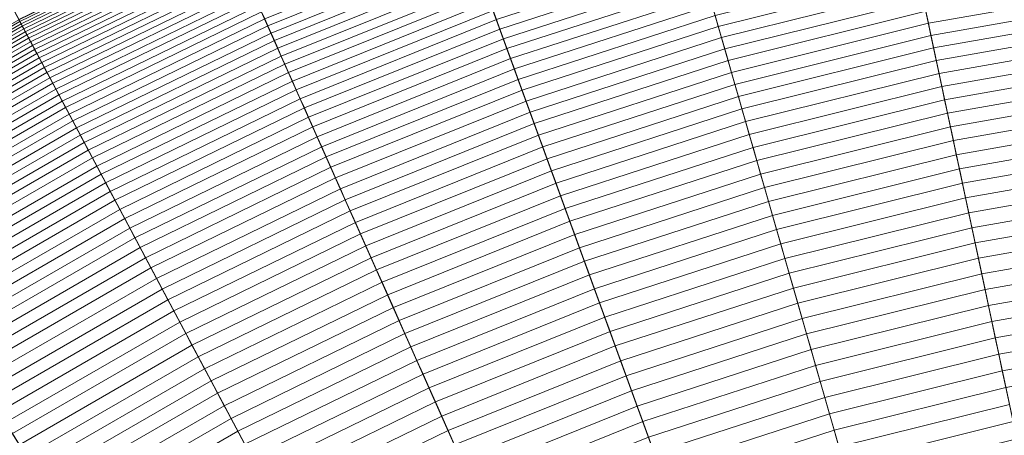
# Model space of a CAD drawing. Header units: centimetres. Extents: x -21.9 to 23.1, y -23 to 22.
# Tile 140 of 191: x -8.9 to -2.7, y 14.8 to 17.4. Entities that reach past the tile are written whole.
import ezdxf

# ---------------------------------------------------------------- set-up
doc = ezdxf.new("R2010")
doc.units = ezdxf.units.CM
doc.header["$LTSCALE"] = 2.54
doc.layers.add('Lucido design-1', color=7, linetype='Continuous')

# ---------------------------------------------------------------- blocks, each defined once
blk = doc.blocks.new('Gruppo-2-1')
at = {"color": 5, "linetype": 'Continuous', "lineweight": 9}
for points in [[(-2.5472, 21.7611, -1001.3271), (-4.0932, 21.4885, -1001.3271), (-1.933, 11.3256, -1001.3271), (-1.1012, 11.4722, -1001.3271)], [(-4.0932, 21.4885, -1001.3271), (-5.6163, 21.1088, -1001.3271), (-2.7524, 11.1213, -1001.3271), (-1.933, 11.3256, -1001.3271)], [(-0.809, 9.3927, -940.4271), (-1.4964, 9.2715, -940.4271), (-4.0127, 21.11, -940.4271), (-2.4934, 21.3779, -940.4271)], [(-2.4934, 21.3779, -1001.3271), (-4.0127, 21.11, -1001.3271), (-1.933, 11.3256, -1001.3271), (-1.1012, 11.4722, -1001.3271)], [(-0.809, 9.3927, -940.4271), (-1.4964, 9.2715, -940.4271), (-4.0127, 21.11, -940.4271), (-2.4934, 21.3779, -940.4271)], [(-5.6163, 21.1088, -1001.3271), (-7.1093, 20.6237, -1001.3271), (-3.5557, 10.8603, -1001.3271), (-2.7524, 11.1213, -1001.3271)], [(-1.4964, 9.2715, -940.4271), (-2.1736, 9.1026, -940.4271), (-5.5096, 20.7367, -940.4271), (-4.0127, 21.11, -940.4271)], [(-4.0127, 21.11, -1001.3271), (-5.5096, 20.7367, -1001.3271), (-2.7524, 11.1213, -1001.3271), (-1.933, 11.3256, -1001.3271)], [(-1.4964, 9.2715, -940.4271), (-2.1736, 9.1026, -940.4271), (-5.5096, 20.7367, -940.4271), (-4.0127, 21.11, -940.4271)], [(-1.1012, 11.4722, -1010.9271), (-1.933, 11.3256, -1010.9271), (-3.9271, 20.7072, -1010.9271), (-2.4361, 20.9701, -1010.9271)], [(-2.1736, 9.1026, -940.4271), (-2.8374, 8.8869, -940.4271), (-6.9769, 20.26, -940.4271), (-5.5096, 20.7367, -940.4271)], [(-5.5096, 20.7367, -1001.3271), (-6.9769, 20.26, -1001.3271), (-3.5557, 10.8603, -1001.3271), (-2.7524, 11.1213, -1001.3271)], [(-2.1736, 9.1026, -940.4271), (-2.8374, 8.8869, -940.4271), (-6.9769, 20.26, -940.4271), (-5.5096, 20.7367, -940.4271)], [(-1.933, 11.3256, -1010.9271), (-2.7524, 11.1213, -1010.9271), (-5.3962, 20.3409, -1010.9271), (-3.9271, 20.7072, -1010.9271)], [(-7.1093, 20.6237, -1001.3271), (-8.5647, 20.0356, -1001.3271), (-4.3388, 10.5439, -1001.3271), (-3.5557, 10.8603, -1001.3271)], [(-2.7524, 11.1213, -1010.9271), (-3.5557, 10.8603, -1010.9271), (-6.8361, 19.8731, -1010.9271), (-5.3962, 20.3409, -1010.9271)], [(-2.8374, 8.8869, -940.4271), (-3.4846, 8.6255, -940.4271), (-8.4073, 19.6821, -940.4271), (-6.9769, 20.26, -940.4271)], [(-6.9769, 20.26, -1001.3271), (-8.4073, 19.6821, -1001.3271), (-4.3388, 10.5439, -1001.3271), (-3.5557, 10.8603, -1001.3271)], [(-2.8374, 8.8869, -940.4271), (-3.4846, 8.6255, -940.4271), (-8.4073, 19.6821, -940.4271), (-6.9769, 20.26, -940.4271)], [(-8.5647, 20.0356, -1001.3271), (-9.9757, 19.3475, -1001.3271), (-5.0978, 10.1737, -1001.3271), (-4.3388, 10.5439, -1001.3271)], [(-3.5557, 10.8603, -1010.9271), (-4.3388, 10.5439, -1010.9271), (-8.2399, 19.3059, -1010.9271), (-6.8361, 19.8731, -1010.9271)], [(-3.4846, 8.6255, -940.4271), (-4.112, 8.3195, -940.4271), (-9.794, 19.0058, -940.4271), (-8.4073, 19.6821, -940.4271)], [(-8.4073, 19.6821, -1001.3271), (-9.794, 19.0058, -1001.3271), (-5.0978, 10.1737, -1001.3271), (-4.3388, 10.5439, -1001.3271)], [(-3.4846, 8.6255, -940.4271), (-4.112, 8.3195, -940.4271), (-9.794, 19.0058, -940.4271), (-8.4073, 19.6821, -940.4271)], [(-9.9757, 19.3475, -1001.3271), (-11.3351, 18.5626, -1001.3271), (-5.8293, 9.7514, -1001.3271), (-5.0978, 10.1737, -1001.3271)], [(-4.3388, 10.5439, -1010.9271), (-5.0978, 10.1737, -1010.9271), (-9.6007, 18.6422, -1010.9271), (-8.2399, 19.3059, -1010.9271)], [(-4.112, 8.3195, -940.4271), (-4.7164, 7.9705, -940.4271), (-11.13, 18.2344, -940.4271), (-9.794, 19.0058, -940.4271)], [(-9.794, 19.0058, -1001.3271), (-11.13, 18.2344, -1001.3271), (-5.8293, 9.7514, -1001.3271), (-5.0978, 10.1737, -1001.3271)], [(-4.112, 8.3195, -940.4271), (-4.7164, 7.9705, -940.4271), (-11.13, 18.2344, -940.4271), (-9.794, 19.0058, -940.4271)], [(-5.0978, 10.1737, -1010.9271), (-5.8293, 9.7514, -1010.9271), (-10.9118, 17.8852, -1010.9271), (-9.6007, 18.6422, -1010.9271)], [(-11.3351, 18.5626, -1001.3271), (-12.6365, 17.6848, -1001.3271), (-6.5294, 9.2791, -1001.3271), (-5.8293, 9.7514, -1001.3271)], [(-4.7164, 7.9705, -940.4271), (-5.2951, 7.5802, -940.4271), (-12.409, 17.3717, -940.4271), (-11.13, 18.2344, -940.4271)], [(-11.13, 18.2344, -1001.3271), (-12.409, 17.3717, -1001.3271), (-6.5294, 9.2791, -1001.3271), (-5.8293, 9.7514, -1001.3271)], [(-4.7164, 7.9705, -940.4271), (-5.2951, 7.5802, -940.4271), (-12.409, 17.3717, -940.4271), (-11.13, 18.2344, -940.4271)], [(-7.6702, 18.0265, -924.0001), (-8.9432, 17.4056, -924.0001), (-8.943, 17.4053, -924.0271), (-7.6701, 18.0262, -924.0271)], [(-7.6701, 18.0262, -924.0271), (-8.943, 17.4053, -924.0271), (-8.9364, 17.393, -924.1714), (-7.6644, 18.0134, -924.1714)], [(-7.6644, 18.0134, -924.1714), (-8.9364, 17.393, -924.1714), (-8.9291, 17.3792, -924.3156), (-7.658, 17.9991, -924.3156)], [(-7.658, 17.9991, -924.3156), (-8.9291, 17.3792, -924.3156), (-8.921, 17.364, -924.4596), (-7.651, 17.9834, -924.4596)], [(-7.651, 17.9834, -924.4596), (-8.921, 17.364, -924.4596), (-8.9122, 17.3474, -924.6034), (-7.6434, 17.9662, -924.6034)], [(-7.6434, 17.9662, -924.6034), (-8.9122, 17.3474, -924.6034), (-8.9026, 17.3294, -924.747), (-7.6351, 17.9476, -924.747)], [(-7.6351, 17.9476, -924.747), (-8.9026, 17.3294, -924.747), (-8.8923, 17.31, -924.8904), (-7.6262, 17.9275, -924.8904)], [(-7.6262, 17.9275, -924.8904), (-8.8923, 17.31, -924.8904), (-8.8812, 17.2892, -925.0335), (-7.6166, 17.906, -925.0335)], [(-7.6166, 17.906, -925.0335), (-8.8812, 17.2892, -925.0335), (-8.8694, 17.267, -925.1763), (-7.6063, 17.883, -925.1763)], [(-6.1268, 17.9243, -927.1379), (-7.3963, 17.4114, -927.1379), (-7.3766, 17.3671, -927.2746), (-6.1102, 17.8788, -927.2746)], [(-5.8293, 9.7514, -1010.9271), (-6.5294, 9.2791, -1010.9271), (-12.167, 17.0386, -1010.9271), (-10.9118, 17.8852, -1010.9271)], [(-7.6063, 17.883, -925.1763), (-8.8694, 17.267, -925.1763), (-8.8569, 17.2434, -925.3188), (-7.5955, 17.8586, -925.3188)], [(-7.5955, 17.8586, -925.3188), (-8.8569, 17.2434, -925.3188), (-8.8436, 17.2184, -925.4611), (-7.584, 17.8327, -925.4611)], [(-6.1102, 17.8788, -927.2746), (-7.3766, 17.3671, -927.2746), (-7.3563, 17.3215, -927.4107), (-6.0931, 17.8319, -927.4107)], [(-7.584, 17.8327, -925.4611), (-8.8436, 17.2184, -925.4611), (-8.8296, 17.192, -925.603), (-7.5718, 17.8054, -925.603)], [(-7.5718, 17.8054, -925.603), (-8.8296, 17.192, -925.603), (-8.8148, 17.1642, -925.7446), (-7.559, 17.7767, -925.7446)], [(-6.0931, 17.8319, -927.4107), (-7.3563, 17.3215, -927.4107), (-7.3354, 17.2745, -927.5463), (-6.0755, 17.7835, -927.5463)], [(-6.0755, 17.7835, -927.5463), (-7.3354, 17.2745, -927.5463), (-7.3139, 17.2262, -927.6814), (-6.0574, 17.7338, -927.6814)], [(-4.6725, 17.8173, -928.4784), (-5.9382, 17.4061, -928.4784), (-5.9165, 17.3467, -928.609), (-4.6551, 17.7565, -928.609)], [(-7.559, 17.7767, -925.7446), (-8.8148, 17.1642, -925.7446), (-8.7993, 17.1351, -925.8858), (-7.5456, 17.7466, -925.8858)], [(-7.5456, 17.7466, -925.8858), (-8.7993, 17.1351, -925.8858), (-8.7831, 17.1045, -926.0266), (-7.5315, 17.715, -926.0266)], [(-6.0574, 17.7338, -927.6814), (-7.3139, 17.2262, -927.6814), (-7.2917, 17.1764, -927.8158), (-6.0388, 17.6826, -927.8158)], [(-4.6551, 17.7565, -928.609), (-5.9165, 17.3467, -928.609), (-5.8944, 17.2859, -928.7388), (-4.6373, 17.6944, -928.7388)], [(-3.2979, 17.7471, -929.2506), (-4.562, 17.4319, -929.2506), (-4.5422, 17.363, -929.3766), (-3.283, 17.6769, -929.3766)], [(-12.6365, 17.6848, -1001.3271), (-13.8735, 16.7183, -1001.3271), (-7.195, 8.7591, -1001.3271), (-6.5294, 9.2791, -1001.3271)], [(-7.5315, 17.715, -926.0266), (-8.7831, 17.1045, -926.0266), (-8.7661, 17.0726, -926.1671), (-7.5168, 17.682, -926.1671)], [(-7.5168, 17.682, -926.1671), (-8.7661, 17.0726, -926.1671), (-8.7484, 17.0394, -926.3071), (-7.5015, 17.6475, -926.3071)], [(-6.0388, 17.6826, -927.8158), (-7.2917, 17.1764, -927.8158), (-7.269, 17.1253, -927.9496), (-6.0197, 17.6301, -927.9496)], [(-4.6373, 17.6944, -928.7388), (-5.8944, 17.2859, -928.7388), (-5.8718, 17.2237, -928.8678), (-4.619, 17.6308, -928.8678)], [(-3.283, 17.6769, -929.3766), (-4.5422, 17.363, -929.3766), (-4.5221, 17.2926, -929.5018), (-3.2678, 17.6054, -929.5018)], [(-1.9738, 17.6808, -929.7498), (-3.2365, 17.4582, -929.7498), (-3.2204, 17.3826, -929.8726), (-1.963, 17.6043, -929.8726)], [(-7.5015, 17.6475, -926.3071), (-8.7484, 17.0394, -926.3071), (-8.73, 17.0047, -926.4468), (-7.4855, 17.6117, -926.4468)], [(-7.4855, 17.6117, -926.4468), (-8.73, 17.0047, -926.4468), (-8.7108, 16.9687, -926.5859), (-7.4689, 17.5744, -926.5859)], [(-6.0197, 17.6301, -927.9496), (-7.269, 17.1253, -927.9496), (-7.2457, 17.0729, -928.0828), (-6.0001, 17.5762, -928.0828)], [(-4.619, 17.6308, -928.8678), (-5.8718, 17.2237, -928.8678), (-5.8487, 17.1603, -928.9962), (-4.6004, 17.5659, -928.9962)], [(-3.2678, 17.6054, -929.5018), (-4.5221, 17.2926, -929.5018), (-4.5015, 17.221, -929.6263), (-3.2523, 17.5324, -929.6263)], [(-1.963, 17.6043, -929.8726), (-3.2204, 17.3826, -929.8726), (-3.2041, 17.3057, -929.9944), (-1.9521, 17.5264, -929.9944)], [(-7.4689, 17.5744, -926.5859), (-8.7108, 16.9687, -926.5859), (-8.691, 16.9313, -926.7247), (-7.4517, 17.5357, -926.7247)], [(-7.4517, 17.5357, -926.7247), (-8.691, 16.9313, -926.7247), (-8.6704, 16.8926, -926.8629), (-7.4339, 17.4957, -926.8629)], [(-6.0001, 17.5762, -928.0828), (-7.2457, 17.0729, -928.0828), (-7.2217, 17.0191, -928.2153), (-5.9799, 17.5208, -928.2153)], [(-4.6004, 17.5659, -928.9962), (-5.8487, 17.1603, -928.9962), (-5.8251, 17.0955, -929.1238), (-4.5814, 17.4996, -929.1238)], [(-3.2523, 17.5324, -929.6263), (-4.5015, 17.221, -929.6263), (-4.4806, 17.148, -929.7498), (-3.2365, 17.4582, -929.7498)], [(-7.4339, 17.4957, -926.8629), (-8.6704, 16.8926, -926.8629), (-8.6491, 16.8525, -927.0006), (-7.4154, 17.4542, -927.0006)], [(-5.9799, 17.5208, -928.2153), (-7.2217, 17.0191, -928.2153), (-7.1972, 16.964, -928.3472), (-5.9593, 17.4641, -928.3472)], [(-4.5814, 17.4996, -929.1238), (-5.8251, 17.0955, -929.1238), (-5.801, 17.0294, -929.2506), (-4.562, 17.4319, -929.2506)], [(-1.9521, 17.5264, -929.9944), (-3.2041, 17.3057, -929.9944), (-3.1874, 17.2275, -930.1154), (-1.941, 17.4472, -930.1154)], [(-7.4154, 17.4542, -927.0006), (-8.6491, 16.8525, -927.0006), (-8.627, 16.8111, -927.1379), (-7.3963, 17.4114, -927.1379)], [(-7.3963, 17.4114, -927.1379), (-8.627, 16.8111, -927.1379), (-8.6043, 16.7684, -927.2746), (-7.3766, 17.3671, -927.2746)], [(-5.9593, 17.4641, -928.3472), (-7.1972, 16.964, -928.3472), (-7.172, 16.9076, -928.4784), (-5.9382, 17.4061, -928.4784)], [(-4.562, 17.4319, -929.2506), (-5.801, 17.0294, -929.2506), (-5.7765, 16.9619, -929.3766), (-4.5422, 17.363, -929.3766)], [(-3.2365, 17.4582, -929.7498), (-4.4806, 17.148, -929.7498), (-4.4593, 17.0737, -929.8726), (-3.2204, 17.3826, -929.8726)], [(-1.941, 17.4472, -930.1154), (-3.1874, 17.2275, -930.1154), (-3.1705, 17.1479, -930.2355), (-1.9296, 17.3667, -930.2355)], [(-5.2951, 7.5802, -940.4271), (-5.8451, 7.1504, -940.4271), (-13.6248, 16.4219, -940.4271), (-12.409, 17.3717, -940.4271)], [(-12.409, 17.3717, -1001.3271), (-13.6248, 16.4219, -1001.3271), (-7.195, 8.7591, -1001.3271), (-6.5294, 9.2791, -1001.3271)], [(-5.2951, 7.5802, -940.4271), (-5.8451, 7.1504, -940.4271), (-13.6248, 16.4219, -940.4271), (-12.409, 17.3717, -940.4271)], [(-8.943, 17.4053, -924.0271), (-10.1695, 16.6972, -924.0271), (-10.1621, 16.6853, -924.1714), (-8.9364, 17.393, -924.1714)], [(-8.9364, 17.393, -924.1714), (-10.1621, 16.6853, -924.1714), (-10.1538, 16.6721, -924.3156), (-8.9291, 17.3792, -924.3156)], [(-8.9291, 17.3792, -924.3156), (-10.1538, 16.6721, -924.3156), (-10.1447, 16.6575, -924.4596), (-8.921, 17.364, -924.4596)], [(-8.921, 17.364, -924.4596), (-10.1447, 16.6575, -924.4596), (-10.1347, 16.6416, -924.6034), (-8.9122, 17.3474, -924.6034)], [(-8.9122, 17.3474, -924.6034), (-10.1347, 16.6416, -924.6034), (-10.1239, 16.6243, -924.747), (-8.9026, 17.3294, -924.747)], [(-7.3766, 17.3671, -927.2746), (-8.6043, 16.7684, -927.2746), (-8.5809, 16.7243, -927.4107), (-7.3563, 17.3215, -927.4107)], [(-5.9382, 17.4061, -928.4784), (-7.172, 16.9076, -928.4784), (-7.1463, 16.8498, -928.609), (-5.9165, 17.3467, -928.609)], [(-5.9165, 17.3467, -928.609), (-7.1463, 16.8498, -928.609), (-7.12, 16.7907, -928.7388), (-5.8944, 17.2859, -928.7388)], [(-4.5422, 17.363, -929.3766), (-5.7765, 16.9619, -929.3766), (-5.7515, 16.8932, -929.5018), (-4.5221, 17.2926, -929.5018)], [(-3.2204, 17.3826, -929.8726), (-4.4593, 17.0737, -929.8726), (-4.4376, 16.9981, -929.9944), (-3.2041, 17.3057, -929.9944)], [(-1.9296, 17.3667, -930.2355), (-3.1705, 17.1479, -930.2355), (-3.1534, 17.0671, -930.3547), (-1.9181, 17.2849, -930.3547)], [(-8.9026, 17.3294, -924.747), (-10.1239, 16.6243, -924.747), (-10.1123, 16.6056, -924.8904), (-8.8923, 17.31, -924.8904)], [(-8.8923, 17.31, -924.8904), (-10.1123, 16.6056, -924.8904), (-10.0998, 16.5857, -925.0335), (-8.8812, 17.2892, -925.0335)], [(-8.8812, 17.2892, -925.0335), (-10.0998, 16.5857, -925.0335), (-10.0865, 16.5643, -925.1763), (-8.8694, 17.267, -925.1763)], [(-7.3563, 17.3215, -927.4107), (-8.5809, 16.7243, -927.4107), (-8.5567, 16.6789, -927.5463), (-7.3354, 17.2745, -927.5463)], [(-5.8944, 17.2859, -928.7388), (-7.12, 16.7907, -928.7388), (-7.0931, 16.7303, -928.8678), (-5.8718, 17.2237, -928.8678)], [(-4.5221, 17.2926, -929.5018), (-5.7515, 16.8932, -929.5018), (-5.726, 16.8231, -929.6263), (-4.5015, 17.221, -929.6263)], [(-3.2041, 17.3057, -929.9944), (-4.4376, 16.9981, -929.9944), (-4.4156, 16.9212, -930.1154), (-3.1874, 17.2275, -930.1154)], [(-1.9181, 17.2849, -930.3547), (-3.1534, 17.0671, -930.3547), (-3.1359, 16.985, -930.4729), (-1.9065, 17.2017, -930.4729)], [(-8.8694, 17.267, -925.1763), (-10.0865, 16.5643, -925.1763), (-10.0723, 16.5417, -925.3188), (-8.8569, 17.2434, -925.3188)], [(-8.8569, 17.2434, -925.3188), (-10.0723, 16.5417, -925.3188), (-10.0573, 16.5176, -925.4611), (-8.8436, 17.2184, -925.4611)], [(-7.3354, 17.2745, -927.5463), (-8.5567, 16.6789, -927.5463), (-8.5319, 16.6321, -927.6814), (-7.3139, 17.2262, -927.6814)], [(-7.3139, 17.2262, -927.6814), (-8.5319, 16.6321, -927.6814), (-8.5063, 16.584, -927.8158), (-7.2917, 17.1764, -927.8158)], [(-5.8718, 17.2237, -928.8678), (-7.0931, 16.7303, -928.8678), (-7.0656, 16.6686, -928.9962), (-5.8487, 17.1603, -928.9962)], [(-3.1874, 17.2275, -930.1154), (-4.4156, 16.9212, -930.1154), (-4.3932, 16.8431, -930.2355), (-3.1705, 17.1479, -930.2355)], [(-8.8436, 17.2184, -925.4611), (-10.0573, 16.5176, -925.4611), (-10.0415, 16.4923, -925.603), (-8.8296, 17.192, -925.603)], [(-8.8296, 17.192, -925.603), (-10.0415, 16.4923, -925.603), (-10.0248, 16.4656, -925.7446), (-8.8148, 17.1642, -925.7446)], [(-8.8148, 17.1642, -925.7446), (-10.0248, 16.4656, -925.7446), (-10.0073, 16.4376, -925.8858), (-8.7993, 17.1351, -925.8858)], [(-7.2917, 17.1764, -927.8158), (-8.5063, 16.584, -927.8158), (-8.4801, 16.5347, -927.9496), (-7.269, 17.1253, -927.9496)], [(-5.8487, 17.1603, -928.9962), (-7.0656, 16.6686, -928.9962), (-7.0376, 16.6056, -929.1238), (-5.8251, 17.0955, -929.1238)], [(-4.5015, 17.221, -929.6263), (-5.726, 16.8231, -929.6263), (-5.7, 16.7518, -929.7498), (-4.4806, 17.148, -929.7498)], [(-1.9065, 17.2017, -930.4729), (-3.1359, 16.985, -930.4729), (-3.1182, 16.9016, -930.5903), (-1.8946, 17.1173, -930.5903)], [(-8.7993, 17.1351, -925.8858), (-10.0073, 16.4376, -925.8858), (-9.989, 16.4083, -926.0266), (-8.7831, 17.1045, -926.0266)], [(-8.7831, 17.1045, -926.0266), (-9.989, 16.4083, -926.0266), (-9.9698, 16.3777, -926.1671), (-8.7661, 17.0726, -926.1671)], [(-7.269, 17.1253, -927.9496), (-8.4801, 16.5347, -927.9496), (-8.4531, 16.484, -928.0828), (-7.2457, 17.0729, -928.0828)], [(-4.4806, 17.148, -929.7498), (-5.7, 16.7518, -929.7498), (-5.6736, 16.6792, -929.8726), (-4.4593, 17.0737, -929.8726)], [(-3.1705, 17.1479, -930.2355), (-4.3932, 16.8431, -930.2355), (-4.3704, 16.7636, -930.3547), (-3.1534, 17.0671, -930.3547)], [(-1.8946, 17.1173, -930.5903), (-3.1182, 16.9016, -930.5903), (-3.1002, 16.8169, -930.7066), (-1.8825, 17.0316, -930.7066)], [(-6.5294, 9.2791, -1010.9271), (-7.195, 8.7591, -1010.9271), (-13.3601, 16.1064, -1010.9271), (-12.167, 17.0386, -1010.9271)], [(-8.7661, 17.0726, -926.1671), (-9.9698, 16.3777, -926.1671), (-9.9498, 16.3457, -926.3071), (-8.7484, 17.0394, -926.3071)], [(-8.7484, 17.0394, -926.3071), (-9.9498, 16.3457, -926.3071), (-9.9291, 16.3124, -926.4468), (-8.73, 17.0047, -926.4468)], [(-7.2457, 17.0729, -928.0828), (-8.4531, 16.484, -928.0828), (-8.4255, 16.432, -928.2153), (-7.2217, 17.0191, -928.2153)], [(-5.8251, 17.0955, -929.1238), (-7.0376, 16.6056, -929.1238), (-7.009, 16.5413, -929.2506), (-5.801, 17.0294, -929.2506)], [(-4.4593, 17.0737, -929.8726), (-5.6736, 16.6792, -929.8726), (-5.6467, 16.6053, -929.9944), (-4.4376, 16.9981, -929.9944)], [(-3.1534, 17.0671, -930.3547), (-4.3704, 16.7636, -930.3547), (-4.3472, 16.6829, -930.4729), (-3.1359, 16.985, -930.4729)], [(-8.73, 17.0047, -926.4468), (-9.9291, 16.3124, -926.4468), (-9.9074, 16.2778, -926.5859), (-8.7108, 16.9687, -926.5859)], [(-7.2217, 17.0191, -928.2153), (-8.4255, 16.432, -928.2153), (-8.3971, 16.3787, -928.3472), (-7.1972, 16.964, -928.3472)], [(-5.801, 17.0294, -929.2506), (-7.009, 16.5413, -929.2506), (-6.9798, 16.4758, -929.3766), (-5.7765, 16.9619, -929.3766)], [(-4.4376, 16.9981, -929.9944), (-5.6467, 16.6053, -929.9944), (-5.6193, 16.5301, -930.1154), (-4.4156, 16.9212, -930.1154)], [(-3.1359, 16.985, -930.4729), (-4.3472, 16.6829, -930.4729), (-4.3237, 16.601, -930.5903), (-3.1182, 16.9016, -930.5903)], [(-1.8825, 17.0316, -930.7066), (-3.1002, 16.8169, -930.7066), (-3.0819, 16.731, -930.822), (-1.8703, 16.9446, -930.822)], [(-8.7108, 16.9687, -926.5859), (-9.9074, 16.2778, -926.5859), (-9.885, 16.2419, -926.7247), (-8.691, 16.9313, -926.7247)], [(-8.691, 16.9313, -926.7247), (-9.885, 16.2419, -926.7247), (-9.8618, 16.2048, -926.8629), (-8.6704, 16.8926, -926.8629)], [(-7.1972, 16.964, -928.3472), (-8.3971, 16.3787, -928.3472), (-8.3681, 16.3242, -928.4784), (-7.172, 16.9076, -928.4784)], [(-5.7765, 16.9619, -929.3766), (-6.9798, 16.4758, -929.3766), (-6.95, 16.4089, -929.5018), (-5.7515, 16.8932, -929.5018)], [(-4.4156, 16.9212, -930.1154), (-5.6193, 16.5301, -930.1154), (-5.5915, 16.4537, -930.2355), (-4.3932, 16.8431, -930.2355)], [(-1.8703, 16.9446, -930.822), (-3.0819, 16.731, -930.822), (-3.0634, 16.6438, -930.9365), (-1.8579, 16.8564, -930.9365)], [(-8.6704, 16.8926, -926.8629), (-9.8618, 16.2048, -926.8629), (-9.8377, 16.1663, -927.0006), (-8.6491, 16.8525, -927.0006)], [(-8.6491, 16.8525, -927.0006), (-9.8377, 16.1663, -927.0006), (-9.8129, 16.1265, -927.1379), (-8.627, 16.8111, -927.1379)], [(-7.172, 16.9076, -928.4784), (-8.3681, 16.3242, -928.4784), (-8.3384, 16.2684, -928.609), (-7.1463, 16.8498, -928.609)], [(-5.7515, 16.8932, -929.5018), (-6.95, 16.4089, -929.5018), (-6.9197, 16.3408, -929.6263), (-5.726, 16.8231, -929.6263)], [(-3.1182, 16.9016, -930.5903), (-4.3237, 16.601, -930.5903), (-4.2999, 16.5178, -930.7066), (-3.1002, 16.8169, -930.7066)], [(-1.8579, 16.8564, -930.9365), (-3.0634, 16.6438, -930.9365), (-3.0446, 16.5554, -931.0499), (-1.8453, 16.7669, -931.0499)], [(-8.627, 16.8111, -927.1379), (-9.8129, 16.1265, -927.1379), (-9.7872, 16.0854, -927.2746), (-8.6043, 16.7684, -927.2746)], [(-7.1463, 16.8498, -928.609), (-8.3384, 16.2684, -928.609), (-8.3081, 16.2112, -928.7388), (-7.12, 16.7907, -928.7388)], [(-7.12, 16.7907, -928.7388), (-8.3081, 16.2112, -928.7388), (-8.277, 16.1529, -928.8678), (-7.0931, 16.7303, -928.8678)], [(-5.726, 16.8231, -929.6263), (-6.9197, 16.3408, -929.6263), (-6.8888, 16.2715, -929.7498), (-5.7, 16.7518, -929.7498)], [(-4.3932, 16.8431, -930.2355), (-5.5915, 16.4537, -930.2355), (-5.5633, 16.3761, -930.3547), (-4.3704, 16.7636, -930.3547)], [(-3.1002, 16.8169, -930.7066), (-4.2999, 16.5178, -930.7066), (-4.2757, 16.4334, -930.822), (-3.0819, 16.731, -930.822)], [(-8.6043, 16.7684, -927.2746), (-9.7872, 16.0854, -927.2746), (-9.7607, 16.0431, -927.4107), (-8.5809, 16.7243, -927.4107)], [(-7.0931, 16.7303, -928.8678), (-8.277, 16.1529, -928.8678), (-8.2453, 16.0932, -928.9962), (-7.0656, 16.6686, -928.9962)], [(-5.7, 16.7518, -929.7498), (-6.8888, 16.2715, -929.7498), (-6.8574, 16.2009, -929.8726), (-5.6736, 16.6792, -929.8726)], [(-4.3704, 16.7636, -930.3547), (-5.5633, 16.3761, -930.3547), (-5.5345, 16.2972, -930.4729), (-4.3472, 16.6829, -930.4729)], [(-3.0819, 16.731, -930.822), (-4.2757, 16.4334, -930.822), (-4.2511, 16.3477, -930.9365), (-3.0634, 16.6438, -930.9365)], [(-1.8453, 16.7669, -931.0499), (-3.0446, 16.5554, -931.0499), (-3.0256, 16.4658, -931.1623), (-1.8326, 16.6762, -931.1623)], [(-13.8735, 16.7183, -1001.3271), (-15.0401, 15.668, -1001.3271), (-7.8226, 8.194, -1001.3271), (-7.195, 8.7591, -1001.3271)], [(-8.5809, 16.7243, -927.4107), (-9.7607, 16.0431, -927.4107), (-9.7335, 15.9994, -927.5463), (-8.5567, 16.6789, -927.5463)], [(-8.5567, 16.6789, -927.5463), (-9.7335, 15.9994, -927.5463), (-9.7054, 15.9545, -927.6814), (-8.5319, 16.6321, -927.6814)], [(-7.0656, 16.6686, -928.9962), (-8.2453, 16.0932, -928.9962), (-8.213, 16.0323, -929.1238), (-7.0376, 16.6056, -929.1238)], [(-5.6736, 16.6792, -929.8726), (-6.8574, 16.2009, -929.8726), (-6.8254, 16.129, -929.9944), (-5.6467, 16.6053, -929.9944)], [(-4.3472, 16.6829, -930.4729), (-5.5345, 16.2972, -930.4729), (-5.5054, 16.217, -930.5903), (-4.3237, 16.601, -930.5903)], [(-1.8326, 16.6762, -931.1623), (-3.0256, 16.4658, -931.1623), (-3.0062, 16.375, -931.2737), (-1.8197, 16.5842, -931.2737)], [(-8.5319, 16.6321, -927.6814), (-9.7054, 15.9545, -927.6814), (-9.6766, 15.9084, -927.8158), (-8.5063, 16.584, -927.8158)], [(-7.0376, 16.6056, -929.1238), (-8.213, 16.0323, -929.1238), (-8.1799, 15.9702, -929.2506), (-7.009, 16.5413, -929.2506)], [(-5.6467, 16.6053, -929.9944), (-6.8254, 16.129, -929.9944), (-6.7929, 16.056, -930.1154), (-5.6193, 16.5301, -930.1154)], [(-3.0634, 16.6438, -930.9365), (-4.2511, 16.3477, -930.9365), (-4.2262, 16.2608, -931.0499), (-3.0446, 16.5554, -931.0499)], [(-8.5063, 16.584, -927.8158), (-9.6766, 15.9084, -927.8158), (-9.647, 15.861, -927.9496), (-8.4801, 16.5347, -927.9496)], [(-7.009, 16.5413, -929.2506), (-8.1799, 15.9702, -929.2506), (-8.1462, 15.9068, -929.3766), (-6.9798, 16.4758, -929.3766)], [(-4.3237, 16.601, -930.5903), (-5.5054, 16.217, -930.5903), (-5.4758, 16.1357, -930.7066), (-4.2999, 16.5178, -930.7066)], [(-3.0446, 16.5554, -931.0499), (-4.2262, 16.2608, -931.0499), (-4.2009, 16.1728, -931.1623), (-3.0256, 16.4658, -931.1623)], [(-1.8197, 16.5842, -931.2737), (-3.0062, 16.375, -931.2737), (-2.9867, 16.2829, -931.3841), (-1.8066, 16.491, -931.3841)], [(-8.4801, 16.5347, -927.9496), (-9.647, 15.861, -927.9496), (-9.6165, 15.8123, -928.0828), (-8.4531, 16.484, -928.0828)], [(-8.4531, 16.484, -928.0828), (-9.6165, 15.8123, -928.0828), (-9.5853, 15.7624, -928.2153), (-8.4255, 16.432, -928.2153)], [(-5.6193, 16.5301, -930.1154), (-6.7929, 16.056, -930.1154), (-6.7598, 15.9817, -930.2355), (-5.5915, 16.4537, -930.2355)], [(-4.2999, 16.5178, -930.7066), (-5.4758, 16.1357, -930.7066), (-5.4457, 16.0532, -930.822), (-4.2757, 16.4334, -930.822)], [(-1.8066, 16.491, -931.3841), (-2.9867, 16.2829, -931.3841), (-2.9669, 16.1897, -931.4934), (-1.7933, 16.3966, -931.4934)], [(-5.8451, 7.1504, -940.4271), (-6.3638, 6.6834, -940.4271), (-14.7713, 15.3895, -940.4271), (-13.6248, 16.4219, -940.4271)], [(-13.6248, 16.4219, -1001.3271), (-14.7713, 15.3895, -1001.3271), (-7.8226, 8.194, -1001.3271), (-7.195, 8.7591, -1001.3271)], [(-5.8451, 7.1504, -940.4271), (-6.3638, 6.6834, -940.4271), (-14.7713, 15.3895, -940.4271), (-13.6248, 16.4219, -940.4271)], [(-8.4255, 16.432, -928.2153), (-9.5853, 15.7624, -928.2153), (-9.5534, 15.7112, -928.3472), (-8.3971, 16.3787, -928.3472)], [(-6.9798, 16.4758, -929.3766), (-8.1462, 15.9068, -929.3766), (-8.1119, 15.8422, -929.5018), (-6.95, 16.4089, -929.5018)], [(-5.5915, 16.4537, -930.2355), (-6.7598, 15.9817, -930.2355), (-6.7262, 15.9062, -930.3547), (-5.5633, 16.3761, -930.3547)], [(-4.2757, 16.4334, -930.822), (-5.4457, 16.0532, -930.822), (-5.4153, 15.9694, -930.9365), (-4.2511, 16.3477, -930.9365)], [(-3.0256, 16.4658, -931.1623), (-4.2009, 16.1728, -931.1623), (-4.1753, 16.0835, -931.2737), (-3.0062, 16.375, -931.2737)], [(-8.3971, 16.3787, -928.3472), (-9.5534, 15.7112, -928.3472), (-9.5206, 15.6588, -928.4784), (-8.3681, 16.3242, -928.4784)], [(-6.95, 16.4089, -929.5018), (-8.1119, 15.8422, -929.5018), (-8.0769, 15.7764, -929.6263), (-6.9197, 16.3408, -929.6263)], [(-5.5633, 16.3761, -930.3547), (-6.7262, 15.9062, -930.3547), (-6.6921, 15.8295, -930.4729), (-5.5345, 16.2972, -930.4729)], [(-3.0062, 16.375, -931.2737), (-4.1753, 16.0835, -931.2737), (-4.1494, 15.993, -931.3841), (-2.9867, 16.2829, -931.3841)], [(-1.7933, 16.3966, -931.4934), (-2.9669, 16.1897, -931.4934), (-2.9468, 16.0953, -931.6017), (-1.7799, 16.3011, -931.6017)], [(-8.3681, 16.3242, -928.4784), (-9.5206, 15.6588, -928.4784), (-9.4871, 15.6052, -928.609), (-8.3384, 16.2684, -928.609)], [(-6.9197, 16.3408, -929.6263), (-8.0769, 15.7764, -929.6263), (-8.0412, 15.7094, -929.7498), (-6.8888, 16.2715, -929.7498)], [(-5.5345, 16.2972, -930.4729), (-6.6921, 15.8295, -930.4729), (-6.6574, 15.7516, -930.5903), (-5.5054, 16.217, -930.5903)], [(-4.2511, 16.3477, -930.9365), (-5.4153, 15.9694, -930.9365), (-5.3844, 15.8845, -931.0499), (-4.2262, 16.2608, -931.0499)], [(-1.7799, 16.3011, -931.6017), (-2.9468, 16.0953, -931.6017), (-2.9265, 15.9997, -931.7088), (-1.7663, 16.2043, -931.7088)], [(-8.3384, 16.2684, -928.609), (-9.4871, 15.6052, -928.609), (-9.4528, 15.5503, -928.7388), (-8.3081, 16.2112, -928.7388)], [(-6.8888, 16.2715, -929.7498), (-8.0412, 15.7094, -929.7498), (-8.005, 15.6412, -929.8726), (-6.8574, 16.2009, -929.8726)], [(-4.2262, 16.2608, -931.0499), (-5.3844, 15.8845, -931.0499), (-5.353, 15.7984, -931.1623), (-4.2009, 16.1728, -931.1623)], [(-2.9867, 16.2829, -931.3841), (-4.1494, 15.993, -931.3841), (-4.1231, 15.9014, -931.4934), (-2.9669, 16.1897, -931.4934)], [(-8.3081, 16.2112, -928.7388), (-9.4528, 15.5503, -928.7388), (-9.4178, 15.4942, -928.8678), (-8.277, 16.1529, -928.8678)], [(-6.8574, 16.2009, -929.8726), (-8.005, 15.6412, -929.8726), (-7.968, 15.5717, -929.9944), (-6.8254, 16.129, -929.9944)], [(-5.5054, 16.217, -930.5903), (-6.6574, 15.7516, -930.5903), (-6.6222, 15.6725, -930.7066), (-5.4758, 16.1357, -930.7066)], [(-4.2009, 16.1728, -931.1623), (-5.353, 15.7984, -931.1623), (-5.3213, 15.7112, -931.2737), (-4.1753, 16.0835, -931.2737)], [(-2.9669, 16.1897, -931.4934), (-4.1231, 15.9014, -931.4934), (-4.0965, 15.8087, -931.6017), (-2.9468, 16.0953, -931.6017)], [(-1.7663, 16.2043, -931.7088), (-2.9265, 15.9997, -931.7088), (-2.9059, 15.903, -931.8149), (-1.7525, 16.1064, -931.8149)], [(-8.277, 16.1529, -928.8678), (-9.4178, 15.4942, -928.8678), (-9.382, 15.437, -928.9962), (-8.2453, 16.0932, -928.9962)], [(-6.8254, 16.129, -929.9944), (-7.968, 15.5717, -929.9944), (-7.9305, 15.5011, -930.1154), (-6.7929, 16.056, -930.1154)], [(-5.4758, 16.1357, -930.7066), (-6.6222, 15.6725, -930.7066), (-6.5864, 15.5923, -930.822), (-5.4457, 16.0532, -930.822)], [(-7.195, 8.7591, -1010.9271), (-7.8226, 8.194, -1010.9271), (-14.4852, 15.0934, -1010.9271), (-13.3601, 16.1064, -1010.9271)], [(-8.2453, 16.0932, -928.9962), (-9.382, 15.437, -928.9962), (-9.3455, 15.3785, -929.1238), (-8.213, 16.0323, -929.1238)], [(-6.7929, 16.056, -930.1154), (-7.9305, 15.5011, -930.1154), (-7.8923, 15.4293, -930.2355), (-6.7598, 15.9817, -930.2355)], [(-5.4457, 16.0532, -930.822), (-6.5864, 15.5923, -930.822), (-6.5502, 15.5109, -930.9365), (-5.4153, 15.9694, -930.9365)], [(-4.1753, 16.0835, -931.2737), (-5.3213, 15.7112, -931.2737), (-5.2891, 15.6227, -931.3841), (-4.1494, 15.993, -931.3841)], [(-2.9468, 16.0953, -931.6017), (-4.0965, 15.8087, -931.6017), (-4.0696, 15.7147, -931.7088), (-2.9265, 15.9997, -931.7088)], [(-1.7525, 16.1064, -931.8149), (-2.9059, 15.903, -931.8149), (-2.8851, 15.8052, -931.9199), (-1.7386, 16.0073, -931.9199)], [(-8.213, 16.0323, -929.1238), (-9.3455, 15.3785, -929.1238), (-9.3082, 15.3188, -929.2506), (-8.1799, 15.9702, -929.2506)], [(-4.1494, 15.993, -931.3841), (-5.2891, 15.6227, -931.3841), (-5.2565, 15.5332, -931.4934), (-4.1231, 15.9014, -931.4934)], [(-2.9265, 15.9997, -931.7088), (-4.0696, 15.7147, -931.7088), (-4.0423, 15.6197, -931.8149), (-2.9059, 15.903, -931.8149)], [(-1.7386, 16.0073, -931.9199), (-2.8851, 15.8052, -931.9199), (-2.8641, 15.7062, -932.0238), (-1.7245, 15.9071, -932.0238)], [(-8.1799, 15.9702, -929.2506), (-9.3082, 15.3188, -929.2506), (-9.2701, 15.2579, -929.3766), (-8.1462, 15.9068, -929.3766)], [(-6.7598, 15.9817, -930.2355), (-7.8923, 15.4293, -930.2355), (-7.8535, 15.3564, -930.3547), (-6.7262, 15.9062, -930.3547)], [(-5.4153, 15.9694, -930.9365), (-6.5502, 15.5109, -930.9365), (-6.5134, 15.4283, -931.0499), (-5.3844, 15.8845, -931.0499)], [(-8.1462, 15.9068, -929.3766), (-9.2701, 15.2579, -929.3766), (-9.2314, 15.1959, -929.5018), (-8.1119, 15.8422, -929.5018)], [(-6.7262, 15.9062, -930.3547), (-7.8535, 15.3564, -930.3547), (-7.8141, 15.2822, -930.4729), (-6.6921, 15.8295, -930.4729)], [(-5.3844, 15.8845, -931.0499), (-6.5134, 15.4283, -931.0499), (-6.4762, 15.3446, -931.1623), (-5.353, 15.7984, -931.1623)], [(-4.1231, 15.9014, -931.4934), (-5.2565, 15.5332, -931.4934), (-5.2235, 15.4425, -931.6017), (-4.0965, 15.8087, -931.6017)], [(-2.9059, 15.903, -931.8149), (-4.0423, 15.6197, -931.8149), (-4.0148, 15.5235, -931.9199), (-2.8851, 15.8052, -931.9199)], [(-1.7245, 15.9071, -932.0238), (-2.8641, 15.7062, -932.0238), (-2.8428, 15.606, -932.1265), (-1.7103, 15.8057, -932.1265)], [(-8.1119, 15.8422, -929.5018), (-9.2314, 15.1959, -929.5018), (-9.1919, 15.1327, -929.6263), (-8.0769, 15.7764, -929.6263)], [(-6.6921, 15.8295, -930.4729), (-7.8141, 15.2822, -930.4729), (-7.7741, 15.207, -930.5903), (-6.6574, 15.7516, -930.5903)], [(-5.353, 15.7984, -931.1623), (-6.4762, 15.3446, -931.1623), (-6.4384, 15.2598, -931.2737), (-5.3213, 15.7112, -931.2737)], [(-4.0965, 15.8087, -931.6017), (-5.2235, 15.4425, -931.6017), (-5.1901, 15.3507, -931.7088), (-4.0696, 15.7147, -931.7088)], [(-2.8851, 15.8052, -931.9199), (-4.0148, 15.5235, -931.9199), (-3.9869, 15.4262, -932.0238), (-2.8641, 15.7062, -932.0238)], [(-1.7103, 15.8057, -932.1265), (-2.8428, 15.606, -932.1265), (-2.8213, 15.5049, -932.2283), (-1.6959, 15.7034, -932.2283)], [(-8.0769, 15.7764, -929.6263), (-9.1919, 15.1327, -929.6263), (-9.1516, 15.0683, -929.7498), (-8.0412, 15.7094, -929.7498)], [(-6.6574, 15.7516, -930.5903), (-7.7741, 15.207, -930.5903), (-7.7335, 15.1305, -930.7066), (-6.6222, 15.6725, -930.7066)], [(-8.0412, 15.7094, -929.7498), (-9.1516, 15.0683, -929.7498), (-9.1107, 15.0028, -929.8726), (-8.005, 15.6412, -929.8726)], [(-5.3213, 15.7112, -931.2737), (-6.4384, 15.2598, -931.2737), (-6.4001, 15.1738, -931.3841), (-5.2891, 15.6227, -931.3841)], [(-4.0696, 15.7147, -931.7088), (-5.1901, 15.3507, -931.7088), (-5.1562, 15.2578, -931.8149), (-4.0423, 15.6197, -931.8149)], [(-2.8641, 15.7062, -932.0238), (-3.9869, 15.4262, -932.0238), (-3.9587, 15.3278, -932.1265), (-2.8428, 15.606, -932.1265)], [(-1.6959, 15.7034, -932.2283), (-2.8213, 15.5049, -932.2283), (-2.7996, 15.4026, -932.3287), (-1.6813, 15.5998, -932.3287)], [(-15.0401, 15.668, -1001.3271), (-16.1306, 14.5387, -1001.3271), (-8.4093, 7.5865, -1001.3271), (-7.8226, 8.194, -1001.3271)], [(-8.005, 15.6412, -929.8726), (-9.1107, 15.0028, -929.8726), (-9.069, 14.9361, -929.9944), (-7.968, 15.5717, -929.9944)], [(-6.6222, 15.6725, -930.7066), (-7.7335, 15.1305, -930.7066), (-7.6922, 15.053, -930.822), (-6.5864, 15.5923, -930.822)], [(-5.2891, 15.6227, -931.3841), (-6.4001, 15.1738, -931.3841), (-6.3614, 15.0868, -931.4934), (-5.2565, 15.5332, -931.4934)], [(-4.0423, 15.6197, -931.8149), (-5.1562, 15.2578, -931.8149), (-5.122, 15.1637, -931.9199), (-4.0148, 15.5235, -931.9199)], [(-7.968, 15.5717, -929.9944), (-9.069, 14.9361, -929.9944), (-9.0266, 14.8683, -930.1154), (-7.9305, 15.5011, -930.1154)], [(-6.5864, 15.5923, -930.822), (-7.6922, 15.053, -930.822), (-7.6504, 14.9743, -930.9365), (-6.5502, 15.5109, -930.9365)], [(-2.8428, 15.606, -932.1265), (-3.9587, 15.3278, -932.1265), (-3.9302, 15.2284, -932.2283), (-2.8213, 15.5049, -932.2283)], [(-1.6813, 15.5998, -932.3287), (-2.7996, 15.4026, -932.3287), (-2.7776, 15.2992, -932.428), (-1.6666, 15.4951, -932.428)], [(-7.9305, 15.5011, -930.1154), (-9.0266, 14.8683, -930.1154), (-8.9836, 14.7993, -930.2355), (-7.8923, 15.4293, -930.2355)], [(-6.5502, 15.5109, -930.9365), (-7.6504, 14.9743, -930.9365), (-7.608, 14.8945, -931.0499), (-6.5134, 15.4283, -931.0499)], [(-5.2565, 15.5332, -931.4934), (-6.3614, 15.0868, -931.4934), (-6.3221, 14.9986, -931.6017), (-5.2235, 15.4425, -931.6017)], [(-4.0148, 15.5235, -931.9199), (-5.122, 15.1637, -931.9199), (-5.0874, 15.0686, -932.0238), (-3.9869, 15.4262, -932.0238)], [(-2.8213, 15.5049, -932.2283), (-3.9302, 15.2284, -932.2283), (-3.9013, 15.1279, -932.3287), (-2.7996, 15.4026, -932.3287)], [(-1.6666, 15.4951, -932.428), (-2.7776, 15.2992, -932.428), (-2.7554, 15.1947, -932.5261), (-1.6517, 15.3893, -932.5261)], [(-7.8923, 15.4293, -930.2355), (-8.9836, 14.7993, -930.2355), (-8.9398, 14.7292, -930.3547), (-7.8535, 15.3564, -930.3547)], [(-6.5134, 15.4283, -931.0499), (-7.608, 14.8945, -931.0499), (-7.5649, 14.8136, -931.1623), (-6.4762, 15.3446, -931.1623)], [(-5.2235, 15.4425, -931.6017), (-6.3221, 14.9986, -931.6017), (-6.2824, 14.9094, -931.7088), (-5.1901, 15.3507, -931.7088)], [(-3.9869, 15.4262, -932.0238), (-5.0874, 15.0686, -932.0238), (-5.0524, 14.9724, -932.1265), (-3.9587, 15.3278, -932.1265)], [(-6.3638, 6.6834, -940.4271), (-6.8487, 6.1813, -940.4271), (-15.8429, 14.2798, -940.4271), (-14.7713, 15.3895, -940.4271)], [(-14.7713, 15.3895, -1001.3271), (-15.8429, 14.2798, -1001.3271), (-8.4093, 7.5865, -1001.3271), (-7.8226, 8.194, -1001.3271)], [(-6.3638, 6.6834, -940.4271), (-6.8487, 6.1813, -940.4271), (-15.8429, 14.2798, -940.4271), (-14.7713, 15.3895, -940.4271)], [(-2.7996, 15.4026, -932.3287), (-3.9013, 15.1279, -932.3287), (-3.8722, 15.0263, -932.428), (-2.7776, 15.2992, -932.428)], [(-1.6517, 15.3893, -932.5261), (-2.7554, 15.1947, -932.5261), (-2.733, 15.0892, -932.623), (-1.6367, 15.2825, -932.623)], [(-7.8535, 15.3564, -930.3547), (-8.9398, 14.7292, -930.3547), (-8.8953, 14.658, -930.4729), (-7.8141, 15.2822, -930.4729)], [(-6.4762, 15.3446, -931.1623), (-7.5649, 14.8136, -931.1623), (-7.5213, 14.7316, -931.2737), (-6.4384, 15.2598, -931.2737)], [(-5.1901, 15.3507, -931.7088), (-6.2824, 14.9094, -931.7088), (-6.2422, 14.819, -931.8149), (-5.1562, 15.2578, -931.8149)], [(-3.9587, 15.3278, -932.1265), (-5.0524, 14.9724, -932.1265), (-5.017, 14.8753, -932.2283), (-3.9302, 15.2284, -932.2283)], [(-7.8141, 15.2822, -930.4729), (-8.8953, 14.658, -930.4729), (-8.8501, 14.5857, -930.5903), (-7.7741, 15.207, -930.5903)], [(-6.4384, 15.2598, -931.2737), (-7.5213, 14.7316, -931.2737), (-7.4772, 14.6485, -931.3841), (-6.4001, 15.1738, -931.3841)], [(-5.1562, 15.2578, -931.8149), (-6.2422, 14.819, -931.8149), (-6.2015, 14.7276, -931.9199), (-5.122, 15.1637, -931.9199)], [(-2.7776, 15.2992, -932.428), (-3.8722, 15.0263, -932.428), (-3.8428, 14.9236, -932.5261), (-2.7554, 15.1947, -932.5261)], [(-7.7741, 15.207, -930.5903), (-8.8501, 14.5857, -930.5903), (-8.8042, 14.5123, -930.7066), (-7.7335, 15.1305, -930.7066)], [(-3.9302, 15.2284, -932.2283), (-5.017, 14.8753, -932.2283), (-4.9813, 14.777, -932.3287), (-3.9013, 15.1279, -932.3287)], [(-2.7554, 15.1947, -932.5261), (-3.8428, 14.9236, -932.5261), (-3.813, 14.8199, -932.623), (-2.733, 15.0892, -932.623)], [(-7.7335, 15.1305, -930.7066), (-8.8042, 14.5123, -930.7066), (-8.7577, 14.4378, -930.822), (-7.6922, 15.053, -930.822)], [(-6.4001, 15.1738, -931.3841), (-7.4772, 14.6485, -931.3841), (-7.4324, 14.5644, -931.4934), (-6.3614, 15.0868, -931.4934)], [(-5.122, 15.1637, -931.9199), (-6.2015, 14.7276, -931.9199), (-6.1603, 14.6351, -932.0238), (-5.0874, 15.0686, -932.0238)], [(-3.9013, 15.1279, -932.3287), (-4.9813, 14.777, -932.3287), (-4.9451, 14.6777, -932.428), (-3.8722, 15.0263, -932.428)], [(-7.8226, 8.194, -1010.9271), (-8.4093, 7.5865, -1010.9271), (-15.537, 14.0043, -1010.9271), (-14.4852, 15.0934, -1010.9271)], [(-6.3614, 15.0868, -931.4934), (-7.4324, 14.5644, -931.4934), (-7.3871, 14.4792, -931.6017), (-6.3221, 14.9986, -931.6017)], [(-5.0874, 15.0686, -932.0238), (-6.1603, 14.6351, -932.0238), (-6.1187, 14.5416, -932.1265), (-5.0524, 14.9724, -932.1265)], [(-2.733, 15.0892, -932.623), (-3.813, 14.8199, -932.623), (-3.783, 14.7152, -932.7187), (-2.7103, 14.9827, -932.7187)], [(-7.6922, 15.053, -930.822), (-8.7577, 14.4378, -930.822), (-8.7105, 14.3623, -930.9365), (-7.6504, 14.9743, -930.9365)], [(-6.3221, 14.9986, -931.6017), (-7.3871, 14.4792, -931.6017), (-7.3413, 14.3929, -931.7088), (-6.2824, 14.9094, -931.7088)], [(-3.8722, 15.0263, -932.428), (-4.9451, 14.6777, -932.428), (-4.9086, 14.5773, -932.5261), (-3.8428, 14.9236, -932.5261)], [(-7.6504, 14.9743, -930.9365), (-8.7105, 14.3623, -930.9365), (-8.6626, 14.2856, -931.0499), (-7.608, 14.8945, -931.0499)], [(-5.0524, 14.9724, -932.1265), (-6.1187, 14.5416, -932.1265), (-6.0766, 14.4472, -932.2283), (-5.017, 14.8753, -932.2283)], [(-2.7103, 14.9827, -932.7187), (-3.783, 14.7152, -932.7187), (-3.7527, 14.6095, -932.8132), (-2.6874, 14.8751, -932.8132)], [(-7.608, 14.8945, -931.0499), (-8.6626, 14.2856, -931.0499), (-8.614, 14.2079, -931.1623), (-7.5649, 14.8136, -931.1623)], [(-6.2824, 14.9094, -931.7088), (-7.3413, 14.3929, -931.7088), (-7.2948, 14.3056, -931.8149), (-6.2422, 14.819, -931.8149)], [(-5.017, 14.8753, -932.2283), (-6.0766, 14.4472, -932.2283), (-6.0341, 14.3516, -932.3287), (-4.9813, 14.777, -932.3287)], [(-3.8428, 14.9236, -932.5261), (-4.9086, 14.5773, -932.5261), (-4.8717, 14.476, -932.623), (-3.813, 14.8199, -932.623)], [(-2.6874, 14.8751, -932.8132), (-3.7527, 14.6095, -932.8132), (-3.7221, 14.5027, -932.9065), (-2.6643, 14.7665, -932.9065)], [(-7.5649, 14.8136, -931.1623), (-8.614, 14.2079, -931.1623), (-8.5648, 14.1292, -931.2737), (-7.5213, 14.7316, -931.2737)], [(-6.2422, 14.819, -931.8149), (-7.2948, 14.3056, -931.8149), (-7.2479, 14.2172, -931.9199), (-6.2015, 14.7276, -931.9199)], [(-3.813, 14.8199, -932.623), (-4.8717, 14.476, -932.623), (-4.8344, 14.3736, -932.7187), (-3.783, 14.7152, -932.7187)]]:
    blk.add_3dface(points, dxfattribs=at)

msp = doc.modelspace()

# ---------------------------------------------------------------- block references
at = {"layer": 'Lucido design-1', "color": 5, "true_color": 0x0000ff}
msp.add_blockref('Gruppo-2-1', (0, 0), dxfattribs=at)

doc.saveas('drawing.dxf')
